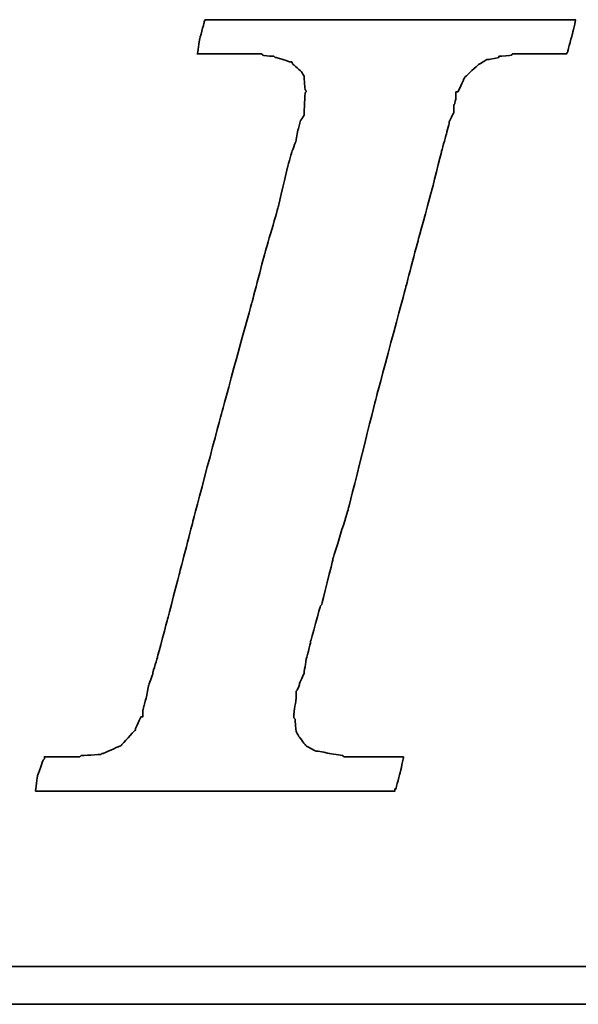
# Model space of a CAD drawing. Header units: millimetres. Extents: x 342 to 649, y 362 to 465.
# Tile 34 of 51: x 555.95 to 559.26, y 392.15 to 397.98. Entities that reach past the tile are written whole.
import ezdxf

# ---------------------------------------------------------------- set-up
doc = ezdxf.new("R2010")
doc.units = ezdxf.units.MM
doc.header["$LTSCALE"] = 0.15
doc.layers.add('DIM', color=4, linetype='CONTINUOUS')
doc.layers.add('layer 1', color=7, linetype='CONTINUOUS')

# ---------------------------------------------------------------- blocks, each defined once
blk = doc.blocks.new('TBI MOTION logo(完整正式版)')
at = {"layer": 'layer 1', "color": 22, "lineweight": 35}
for points, knots in [([(-40.59125, -7.94375), (-40.59125, -7.94375), (-40.97375, -7.94375), (-40.97375, -7.94375), (-40.97375, -7.94375), (-40.97375, -7.94375), (-41.38125, -7.94375), (-41.38125, -7.94375), (-41.38125, -7.94375), (-41.38125, -7.94375), (-41.54875, -7.94375), (-41.54875, -7.94375), (-41.54875, -7.94375), (-41.54875, -7.94375), (-41.59875, -7.94375), (-41.59875, -7.94375), (-41.59875, -7.94375), (-41.59875, -7.94375), (-41.88375, -7.94375), (-41.88375, -7.94375), (-41.88375, -7.94375), (-41.88375, -7.94375), (-41.90875, -7.91875), (-41.90875, -7.91875), (-41.90875, -7.91875), (-41.90875, -7.91875), (-42.19875, -7.87125), (-42.19875, -7.87125), (-42.19875, -7.87125), (-42.19875, -7.87125), (-42.43875, -7.82375), (-42.43875, -7.82375), (-42.43875, -7.82375), (-42.43875, -7.82375), (-42.45875, -7.82375), (-42.45875, -7.82375), (-42.45875, -7.82375), (-42.45875, -7.82375), (-42.48625, -7.82375), (-42.48625, -7.82375), (-42.48625, -7.82375), (-42.48625, -7.82375), (-42.67625, -7.72375), (-42.67625, -7.72375), (-42.67625, -7.72375), (-42.67625, -7.72375), (-42.70125, -7.70375), (-42.70125, -7.70375), (-42.70125, -7.70375), (-42.70125, -7.70375), (-42.72375, -7.67875), (-42.72375, -7.67875), (-42.72375, -7.67875), (-42.72375, -7.67875), (-42.86875, -7.48875), (-42.86875, -7.48875), (-42.86875, -7.48875), (-42.86875, -7.48875), (-42.89375, -7.43875), (-42.89375, -7.43875), (-42.89375, -7.43875), (-42.89375, -7.43875), (-42.91875, -7.38875), (-42.91875, -7.38875), (-42.91875, -7.38875), (-42.91875, -7.38875), (-42.93875, -7.12875), (-42.93875, -7.12875), (-42.93875, -7.12875), (-42.93875, -7.12875), (-42.96375, -7.10375), (-42.96375, -7.10375), (-42.96375, -7.10375), (-42.96375, -7.10375), (-42.96375, -7.05375), (-42.96375, -7.05375), (-42.96375, -7.05375), (-42.96375, -7.05375), (-42.96375, -7.00875), (-42.96375, -7.00875), (-42.96375, -7.00875), (-42.96375, -7.00875), (-42.91875, -6.69625), (-42.91875, -6.69625), (-42.91875, -6.69625), (-42.91875, -6.69625), (-42.91875, -6.62375), (-42.91875, -6.62375), (-42.91875, -6.62375), (-42.91875, -6.62375), (-42.91875, -6.59625), (-42.91875, -6.59625), (-42.91875, -6.59625), (-42.91875, -6.59625), (-42.91875, -6.57375), (-42.91875, -6.57375), (-42.91875, -6.57375), (-42.91875, -6.57375), (-42.91875, -6.52875), (-42.91875, -6.52875), (-42.91875, -6.52875), (-42.91875, -6.52875), (-42.89375, -6.50375), (-42.89375, -6.50375), (-42.89375, -6.50375), (-42.89375, -6.50375), (-42.84375, -6.38375), (-42.84375, -6.38375), (-42.84375, -6.38375), (-42.84375, -6.38375), (-42.84375, -6.35875), (-42.84375, -6.35875), (-42.84375, -6.35875), (-42.84375, -6.35875), (-42.74625, -6.14375), (-42.74625, -6.14375), (-42.74625, -6.14375), (-42.74625, -6.14375), (-42.70125, -5.85375), (-42.70125, -5.85375), (-42.70125, -5.85375), (-42.70125, -5.85375), (-42.60375, -5.47125), (-42.60375, -5.47125), (-42.60375, -5.47125), (-42.60375, -5.47125), (-42.60375, -5.44875), (-42.60375, -5.44875), (-42.60375, -5.44875), (-42.60375, -5.44875), (-42.38875, -4.67875), (-42.38875, -4.67875), (-42.38875, -4.67875), (-42.38875, -4.67875), (-42.36375, -4.65375), (-42.36375, -4.65375), (-42.36375, -4.65375), (-42.36375, -4.65375), (-42.12375, -3.69625), (-42.12375, -3.69625), (-42.12375, -3.69625), (-42.12375, -3.69625), (-42.12375, -3.67374), (-42.12375, -3.67374), (-42.12375, -3.67374), (-42.12375, -3.67374), (-41.78875, -2.59374), (-41.78875, -2.59374), (-41.78875, -2.59374), (-41.78875, -2.59374), (-41.18875, -0.19375), (-41.18875, -0.19375), (-41.18875, -0.19375), (-41.18875, -0.19375), (-40.54375, 2.20624), (-40.54375, 2.20624), (-40.54375, 2.20624), (-40.54375, 2.20624), (-40.25375, 3.30875), (-40.25375, 3.30875), (-40.25375, 3.30875), (-40.25375, 3.30875), (-39.98875, 4.27125), (-39.98875, 4.27125), (-39.98875, 4.27125), (-39.98875, 4.27125), (-39.77375, 5.13125), (-39.77375, 5.13125), (-39.77375, 5.13125), (-39.77375, 5.13125), (-39.67875, 5.47125), (-39.67875, 5.47125), (-39.67875, 5.47125), (-39.67875, 5.47125), (-39.60375, 5.75625), (-39.60375, 5.75625), (-39.60375, 5.75625), (-39.60375, 5.75625), (-39.60375, 5.78125), (-39.60375, 5.78125), (-39.60375, 5.78125), (-39.60375, 5.78125), (-39.50875, 5.97125), (-39.50875, 5.97125), (-39.50875, 5.97125), (-39.50875, 5.97125), (-39.50875, 6.13875), (-39.50875, 6.13875), (-39.50875, 6.13875), (-39.50875, 6.13875), (-39.48625, 6.16625), (-39.48625, 6.16625), (-39.48625, 6.16625), (-39.48625, 6.16625), (-39.46125, 6.28625), (-39.46125, 6.28625), (-39.46125, 6.28625), (-39.46125, 6.28625), (-39.46125, 6.42625), (-39.46125, 6.42625), (-39.46125, 6.42625), (-39.46125, 6.42625), (-39.41375, 6.42625), (-39.41375, 6.42625), (-39.41375, 6.42625), (-39.41375, 6.42625), (-39.29375, 6.69125), (-39.29375, 6.69125), (-39.29375, 6.69125), (-39.29375, 6.69125), (-39.26875, 6.74125), (-39.26875, 6.74125), (-39.26875, 6.74125), (-39.26875, 6.74125), (-39.24375, 6.76625), (-39.24375, 6.76625), (-39.24375, 6.76625), (-39.24375, 6.76625), (-38.98375, 7.00624), (-38.98375, 7.00624), (-38.98375, 7.00624), (-38.98375, 7.00624), (-38.95625, 7.02624), (-38.95625, 7.02624), (-38.95625, 7.02624), (-38.95625, 7.02624), (-38.78875, 7.12624), (-38.78875, 7.12624), (-38.78875, 7.12624), (-38.78875, 7.12624), (-38.76375, 7.12624), (-38.76375, 7.12624), (-38.76375, 7.12624), (-38.76375, 7.12624), (-38.74375, 7.12624), (-38.74375, 7.12624), (-38.74375, 7.12624), (-38.74375, 7.12624), (-38.52875, 7.17125), (-38.52875, 7.17125), (-38.52875, 7.17125), (-38.52875, 7.17125), (-38.52875, 7.19624), (-38.52875, 7.19624), (-38.52875, 7.19624), (-38.52875, 7.19624), (-38.50375, 7.19624), (-38.50375, 7.19624), (-38.50375, 7.19624), (-38.50375, 7.19624), (-38.26125, 7.21875), (-38.26125, 7.21875), (-38.26125, 7.21875), (-38.26125, 7.21875), (-38.23875, 7.24624), (-38.23875, 7.24624), (-38.23875, 7.24624), (-38.23875, 7.24624), (-38.21625, 7.24624), (-38.21625, 7.24624), (-38.21625, 7.24624), (-38.21625, 7.24624), (-38.18875, 7.24624), (-38.18875, 7.24624), (-38.18875, 7.24624), (-38.18875, 7.24624), (-37.90375, 7.24624), (-37.90375, 7.24624), (-37.90375, 7.24624), (-37.90375, 7.24624), (-37.85375, 7.24624), (-37.85375, 7.24624), (-37.85375, 7.24624), (-37.85375, 7.24624), (-37.75875, 7.24624), (-37.75875, 7.24624), (-37.75875, 7.24624), (-37.75875, 7.24624), (-37.42375, 7.24624), (-37.42375, 7.24624), (-37.42375, 7.24624), (-37.42375, 7.24624), (-37.08875, 7.24624), (-37.08875, 7.24624), (-37.08875, 7.24624), (-37.08875, 7.24624), (-37.06375, 7.24624), (-37.06375, 7.24624), (-37.06375, 7.24624), (-37.06375, 7.24624), (-37.06375, 7.26624), (-37.06375, 7.26624), (-37.06375, 7.26624), (-37.06375, 7.26624), (-37.03875, 7.29125), (-37.03875, 7.29125), (-37.03875, 7.29125), (-37.03875, 7.29125), (-37.03875, 7.31625), (-37.03875, 7.31625), (-37.03875, 7.31625), (-37.03875, 7.31625), (-36.94125, 7.67625), (-36.94125, 7.67625), (-36.94125, 7.67625), (-36.94125, 7.67625), (-36.86875, 7.98625), (-36.86875, 7.98625), (-36.86875, 7.98625), (-36.86875, 7.98625), (-36.98875, 7.98625), (-36.98875, 7.98625), (-36.98875, 7.98625), (-36.98875, 7.98625), (-37.42375, 7.98625), (-37.42375, 7.98625), (-37.42375, 7.98625), (-37.42375, 7.98625), (-37.94875, 7.98625), (-37.94875, 7.98625), (-37.94875, 7.98625), (-37.94875, 7.98625), (-38.57375, 7.98625), (-38.57375, 7.98625), (-38.57375, 7.98625), (-38.57375, 7.98625), (-39.29375, 7.98625), (-39.29375, 7.98625), (-39.29375, 7.98625), (-39.29375, 7.98625), (-40.82875, 7.98625), (-40.82875, 7.98625), (-40.82875, 7.98625), (-40.82875, 7.98625), (-42.36375, 7.98625), (-42.36375, 7.98625), (-42.36375, 7.98625), (-42.36375, 7.98625), (-43.08375, 7.98625), (-43.08375, 7.98625), (-43.08375, 7.98625), (-43.08375, 7.98625), (-43.70875, 7.98625), (-43.70875, 7.98625), (-43.70875, 7.98625), (-43.70875, 7.98625), (-44.23375, 7.98625), (-44.23375, 7.98625), (-44.23375, 7.98625), (-44.23375, 7.98625), (-44.66875, 7.98625), (-44.66875, 7.98625), (-44.66875, 7.98625), (-44.66875, 7.98625), (-44.88375, 7.98625), (-44.88375, 7.98625), (-44.88375, 7.98625), (-44.88375, 7.98625), (-44.90875, 7.94125), (-44.90875, 7.94125), (-44.90875, 7.94125), (-44.90875, 7.94125), (-44.90875, 7.91625), (-44.90875, 7.91625), (-44.90875, 7.91625), (-44.90875, 7.91625), (-45.00375, 7.55625), (-45.00375, 7.55625), (-45.00375, 7.55625), (-45.00375, 7.55625), (-45.05375, 7.24624), (-45.05375, 7.24624), (-45.05375, 7.24624), (-45.05375, 7.24624), (-44.61875, 7.24624), (-44.61875, 7.24624), (-44.61875, 7.24624), (-44.61875, 7.24624), (-44.11375, 7.24624), (-44.11375, 7.24624), (-44.11375, 7.24624), (-44.11375, 7.24624), (-43.99375, 7.24624), (-43.99375, 7.24624), (-43.99375, 7.24624), (-43.99375, 7.24624), (-43.94625, 7.24624), (-43.94625, 7.24624), (-43.94625, 7.24624), (-43.94625, 7.24624), (-43.92374, 7.24624), (-43.92374, 7.24624), (-43.92374, 7.24624), (-43.92374, 7.24624), (-43.65875, 7.24624), (-43.65875, 7.24624), (-43.65875, 7.24624), (-43.65875, 7.24624), (-43.63875, 7.21875), (-43.63875, 7.21875), (-43.63875, 7.21875), (-43.63875, 7.21875), (-43.46875, 7.19624), (-43.46875, 7.19624), (-43.46875, 7.19624), (-43.46875, 7.19624), (-43.39875, 7.19624), (-43.39875, 7.19624), (-43.39875, 7.19624), (-43.39875, 7.19624), (-43.37125, 7.17125), (-43.37125, 7.17125), (-43.37125, 7.17125), (-43.37125, 7.17125), (-43.34875, 7.17125), (-43.34875, 7.17125), (-43.34875, 7.17125), (-43.34875, 7.17125), (-43.20375, 7.12624), (-43.20375, 7.12624), (-43.20375, 7.12624), (-43.20375, 7.12624), (-43.05875, 7.07624), (-43.05875, 7.07624), (-43.05875, 7.07624), (-43.05875, 7.07624), (-43.01375, 7.07624), (-43.01375, 7.07624), (-43.01375, 7.07624), (-43.01375, 7.07624), (-42.98875, 7.02624), (-42.98875, 7.02624), (-42.98875, 7.02624), (-42.98875, 7.02624), (-42.79875, 6.86125), (-42.79875, 6.86125), (-42.79875, 6.86125), (-42.79875, 6.86125), (-42.77375, 6.81125), (-42.77375, 6.81125), (-42.77375, 6.81125), (-42.77375, 6.81125), (-42.74625, 6.76625), (-42.74625, 6.76625), (-42.74625, 6.76625), (-42.74625, 6.76625), (-42.72375, 6.47625), (-42.72375, 6.47625), (-42.72375, 6.47625), (-42.72375, 6.47625), (-42.70125, 6.45124), (-42.70125, 6.45124), (-42.70125, 6.45124), (-42.70125, 6.45124), (-42.70125, 6.42625), (-42.70125, 6.42625), (-42.70125, 6.42625), (-42.70125, 6.42625), (-42.72375, 6.40625), (-42.72375, 6.40625), (-42.72375, 6.40625), (-42.72375, 6.40625), (-42.74625, 5.97125), (-42.74625, 5.97125), (-42.74625, 5.97125), (-42.74625, 5.97125), (-42.74625, 5.94625), (-42.74625, 5.94625), (-42.74625, 5.94625), (-42.74625, 5.94625), (-42.74625, 5.92625), (-42.74625, 5.92625), (-42.74625, 5.92625), (-42.74625, 5.92625), (-42.77375, 5.87625), (-42.77375, 5.87625), (-42.77375, 5.87625), (-42.77375, 5.87625), (-42.81875, 5.80625), (-42.81875, 5.80625), (-42.81875, 5.80625), (-42.81875, 5.80625), (-42.86875, 5.63625), (-42.86875, 5.63625), (-42.86875, 5.63625), (-42.86875, 5.63625), (-42.91875, 5.39625), (-42.91875, 5.39625), (-42.91875, 5.39625), (-42.91875, 5.39625), (-42.91875, 5.37124), (-42.91875, 5.37124), (-42.91875, 5.37124), (-42.91875, 5.37124), (-43.01375, 5.10874), (-43.01375, 5.10874), (-43.01375, 5.10874), (-43.01375, 5.10874), (-43.10875, 4.77124), (-43.10875, 4.77124), (-43.10875, 4.77124), (-43.10875, 4.77124), (-43.29875, 3.95625), (-43.29875, 3.95625), (-43.29875, 3.95625), (-43.29875, 3.95625), (-43.58875, 2.95125), (-43.58875, 2.95125), (-43.58875, 2.95125), (-43.58875, 2.95125), (-43.87375, 1.87125), (-43.87375, 1.87125), (-43.87375, 1.87125), (-43.87375, 1.87125), (-44.52625, -0.50374), (-44.52625, -0.50374), (-44.52625, -0.50374), (-44.52625, -0.50374), (-45.14875, -2.85375), (-45.14875, -2.85375), (-45.14875, -2.85375), (-45.14875, -2.85375), (-45.43375, -3.95875), (-45.43375, -3.95875), (-45.43375, -3.95875), (-45.43375, -3.95875), (-45.69875, -4.96875), (-45.69875, -4.96875), (-45.69875, -4.96875), (-45.69875, -4.96875), (-45.91375, -5.78375), (-45.91375, -5.78375), (-45.91375, -5.78375), (-45.91375, -5.78375), (-46.01375, -6.11875), (-46.01375, -6.11875), (-46.01375, -6.11875), (-46.01375, -6.11875), (-46.01375, -6.14375), (-46.01375, -6.14375), (-46.01375, -6.14375), (-46.01375, -6.14375), (-46.10875, -6.40875), (-46.10875, -6.40875), (-46.10875, -6.40875), (-46.10875, -6.40875), (-46.15375, -6.64875), (-46.15375, -6.64875), (-46.15375, -6.64875), (-46.15375, -6.64875), (-46.20375, -6.83875), (-46.20375, -6.83875), (-46.20375, -6.83875), (-46.20375, -6.83875), (-46.22875, -6.93375), (-46.22875, -6.93375), (-46.22875, -6.93375), (-46.22875, -6.93375), (-46.22875, -7.07875), (-46.22875, -7.07875), (-46.22875, -7.07875), (-46.22875, -7.07875), (-46.27375, -7.07875), (-46.27375, -7.07875), (-46.27375, -7.07875), (-46.27375, -7.07875), (-46.39375, -7.34375), (-46.39375, -7.34375), (-46.39375, -7.34375), (-46.39375, -7.34375), (-46.39375, -7.36875), (-46.39375, -7.36875), (-46.39375, -7.36875), (-46.39375, -7.36875), (-46.42125, -7.38875), (-46.42125, -7.38875), (-46.42125, -7.38875), (-46.42125, -7.38875), (-46.68375, -7.67875), (-46.68375, -7.67875), (-46.68375, -7.67875), (-46.68375, -7.67875), (-46.70875, -7.70375), (-46.70875, -7.70375), (-46.70875, -7.70375), (-46.70875, -7.70375), (-46.75375, -7.72375), (-46.75375, -7.72375), (-46.75375, -7.72375), (-46.75375, -7.72375), (-47.08875, -7.87125), (-47.08875, -7.87125), (-47.08875, -7.87125), (-47.08875, -7.87125), (-47.11625, -7.87125), (-47.11625, -7.87125), (-47.11625, -7.87125), (-47.11625, -7.87125), (-47.13875, -7.89375), (-47.13875, -7.89375), (-47.13875, -7.89375), (-47.13875, -7.89375), (-47.56875, -7.91875), (-47.56875, -7.91875), (-47.56875, -7.91875), (-47.56875, -7.91875), (-47.59625, -7.94375), (-47.59625, -7.94375), (-47.59625, -7.94375), (-47.59625, -7.94375), (-47.64375, -7.94375), (-47.64375, -7.94375), (-47.64375, -7.94375), (-47.64375, -7.94375), (-47.73625, -7.94375), (-47.73625, -7.94375), (-47.73625, -7.94375), (-47.73625, -7.94375), (-48.07375, -7.94375), (-48.07375, -7.94375), (-48.07375, -7.94375), (-48.07375, -7.94375), (-48.36125, -7.94375), (-48.36125, -7.94375), (-48.36125, -7.94375), (-48.36125, -7.94375), (-48.36125, -7.96625), (-48.36125, -7.96625), (-48.36125, -7.96625), (-48.36125, -7.96625), (-48.36125, -7.99125), (-48.36125, -7.99125), (-48.36125, -7.99125), (-48.36125, -7.99125), (-48.38875, -8.01375), (-48.38875, -8.01375), (-48.38875, -8.01375), (-48.38875, -8.01375), (-48.50875, -8.34875), (-48.50875, -8.34875), (-48.50875, -8.34875), (-48.50875, -8.34875), (-48.55375, -8.68625), (-48.55375, -8.68625), (-48.55375, -8.68625), (-48.55375, -8.68625), (-48.45875, -8.68625), (-48.45875, -8.68625), (-48.45875, -8.68625), (-48.45875, -8.68625), (-48.07375, -8.68625), (-48.07375, -8.68625), (-48.07375, -8.68625), (-48.07375, -8.68625), (-47.52375, -8.68625), (-47.52375, -8.68625), (-47.52375, -8.68625), (-47.52375, -8.68625), (-46.92375, -8.68625), (-46.92375, -8.68625), (-46.92375, -8.68625), (-46.92375, -8.68625), (-46.25375, -8.68625), (-46.25375, -8.68625), (-46.25375, -8.68625), (-46.25375, -8.68625), (-46.20375, -8.68625), (-46.20375, -8.68625), (-46.20375, -8.68625), (-46.20375, -8.68625), (-44.71375, -8.68625), (-44.71375, -8.68625), (-44.71375, -8.68625), (-44.71375, -8.68625), (-43.22875, -8.68625), (-43.22875, -8.68625), (-43.22875, -8.68625), (-43.22875, -8.68625), (-42.55875, -8.68625), (-42.55875, -8.68625), (-42.55875, -8.68625), (-42.55875, -8.68625), (-42.50875, -8.68625), (-42.50875, -8.68625), (-42.50875, -8.68625), (-42.50875, -8.68625), (-41.93375, -8.68625), (-41.93375, -8.68625), (-41.93375, -8.68625), (-41.93375, -8.68625), (-41.38125, -8.68625), (-41.38125, -8.68625), (-41.38125, -8.68625), (-41.38125, -8.68625), (-40.97375, -8.68625), (-40.97375, -8.68625), (-40.97375, -8.68625), (-40.97375, -8.68625), (-40.78125, -8.68625), (-40.78125, -8.68625), (-40.78125, -8.68625), (-40.78125, -8.68625), (-40.78125, -8.63875), (-40.78125, -8.63875), (-40.78125, -8.63875), (-40.78125, -8.63875), (-40.75875, -8.63875), (-40.75875, -8.63875), (-40.75875, -8.63875), (-40.75875, -8.63875), (-40.66375, -8.27875), (-40.66375, -8.27875), (-40.66375, -8.27875), (-40.66375, -8.27875), (-40.59125, -7.94375), (-40.59125, -7.94375)], [0, 0, 0, 0, 0.00558659, 0.00558659, 0.00558659, 0.0055866, 0.01117318, 0.01117318, 0.01117318, 0.01117319, 0.01675978, 0.01675978, 0.01675978, 0.01675979, 0.02234637, 0.02234637, 0.02234637, 0.02234638, 0.02793296, 0.02793296, 0.02793296, 0.02793297, 0.03351955, 0.03351955, 0.03351955, 0.03351956, 0.03910615, 0.03910615, 0.03910615, 0.03910616, 0.04469274, 0.04469274, 0.04469274, 0.04469275, 0.05027933, 0.05027933, 0.05027933, 0.05027934, 0.05586592, 0.05586592, 0.05586592, 0.05586593, 0.06145251, 0.06145251, 0.06145251, 0.06145252, 0.06703911, 0.06703911, 0.06703911, 0.06703912, 0.0726257, 0.0726257, 0.0726257, 0.07262571, 0.07821229, 0.07821229, 0.07821229, 0.0782123, 0.08379888, 0.08379888, 0.08379888, 0.08379889, 0.08938547, 0.08938547, 0.08938547, 0.08938548, 0.09497207, 0.09497207, 0.09497207, 0.09497208, 0.10055866, 0.10055866, 0.10055866, 0.10055867, 0.10614525, 0.10614525, 0.10614525, 0.10614526, 0.11173184, 0.11173184, 0.11173184, 0.11173185, 0.11731844, 0.11731844, 0.11731844, 0.11731845, 0.12290503, 0.12290503, 0.12290503, 0.12290504, 0.12849162, 0.12849162, 0.12849162, 0.12849163, 0.13407821, 0.13407821, 0.13407821, 0.13407822, 0.1396648, 0.1396648, 0.1396648, 0.13966481, 0.1452514, 0.1452514, 0.1452514, 0.14525141, 0.15083799, 0.15083799, 0.15083799, 0.150838, 0.15642458, 0.15642458, 0.15642458, 0.15642459, 0.16201117, 0.16201117, 0.16201117, 0.16201118, 0.16759777, 0.16759777, 0.16759777, 0.16759778, 0.17318436, 0.17318436, 0.17318436, 0.17318437, 0.17877095, 0.17877095, 0.17877095, 0.17877096, 0.18435754, 0.18435754, 0.18435754, 0.18435755, 0.18994413, 0.18994413, 0.18994413, 0.18994414, 0.19553073, 0.19553073, 0.19553073, 0.19553074, 0.20111732, 0.20111732, 0.20111732, 0.20111733, 0.20670391, 0.20670391, 0.20670391, 0.20670392, 0.2122905, 0.2122905, 0.2122905, 0.21229051, 0.21787709, 0.21787709, 0.21787709, 0.2178771, 0.22346369, 0.22346369, 0.22346369, 0.2234637, 0.22905028, 0.22905028, 0.22905028, 0.22905029, 0.23463687, 0.23463687, 0.23463687, 0.23463688, 0.24022346, 0.24022346, 0.24022346, 0.24022347, 0.24581006, 0.24581006, 0.24581006, 0.24581007, 0.25139665, 0.25139665, 0.25139665, 0.25139666, 0.25698324, 0.25698324, 0.25698324, 0.25698325, 0.26256983, 0.26256983, 0.26256983, 0.26256984, 0.26815642, 0.26815642, 0.26815642, 0.26815643, 0.27374302, 0.27374302, 0.27374302, 0.27374303, 0.27932961, 0.27932961, 0.27932961, 0.27932962, 0.2849162, 0.2849162, 0.2849162, 0.28491621, 0.29050279, 0.29050279, 0.29050279, 0.2905028, 0.29608939, 0.29608939, 0.29608939, 0.2960894, 0.30167598, 0.30167598, 0.30167598, 0.30167599, 0.30726257, 0.30726257, 0.30726257, 0.30726258, 0.31284916, 0.31284916, 0.31284916, 0.31284917, 0.31843575, 0.31843575, 0.31843575, 0.31843576, 0.32402235, 0.32402235, 0.32402235, 0.32402236, 0.32960894, 0.32960894, 0.32960894, 0.32960895, 0.33519553, 0.33519553, 0.33519553, 0.33519554, 0.34078212, 0.34078212, 0.34078212, 0.34078213, 0.34636872, 0.34636872, 0.34636872, 0.34636873, 0.35195531, 0.35195531, 0.35195531, 0.35195532, 0.3575419, 0.3575419, 0.3575419, 0.35754191, 0.36312849, 0.36312849, 0.36312849, 0.3631285, 0.36871508, 0.36871508, 0.36871508, 0.36871509, 0.37430168, 0.37430168, 0.37430168, 0.37430169, 0.37988827, 0.37988827, 0.37988827, 0.37988828, 0.38547486, 0.38547486, 0.38547486, 0.38547487, 0.39106145, 0.39106145, 0.39106145, 0.39106146, 0.39664804, 0.39664804, 0.39664804, 0.39664805, 0.40223464, 0.40223464, 0.40223464, 0.40223465, 0.40782123, 0.40782123, 0.40782123, 0.40782124, 0.41340782, 0.41340782, 0.41340782, 0.41340783, 0.41899441, 0.41899441, 0.41899441, 0.41899442, 0.42458101, 0.42458101, 0.42458101, 0.42458102, 0.4301676, 0.4301676, 0.4301676, 0.43016761, 0.43575419, 0.43575419, 0.43575419, 0.4357542, 0.44134078, 0.44134078, 0.44134078, 0.44134079, 0.44692737, 0.44692737, 0.44692737, 0.44692738, 0.45251397, 0.45251397, 0.45251397, 0.45251398, 0.45810056, 0.45810056, 0.45810056, 0.45810057, 0.46368715, 0.46368715, 0.46368715, 0.46368716, 0.46927374, 0.46927374, 0.46927374, 0.46927375, 0.47486034, 0.47486034, 0.47486034, 0.47486035, 0.48044693, 0.48044693, 0.48044693, 0.48044694, 0.48603352, 0.48603352, 0.48603352, 0.48603353, 0.49162011, 0.49162011, 0.49162011, 0.49162012, 0.4972067, 0.4972067, 0.4972067, 0.49720671, 0.5027933, 0.5027933, 0.5027933, 0.50279331, 0.50837989, 0.50837989, 0.50837989, 0.5083799, 0.51396648, 0.51396648, 0.51396648, 0.51396649, 0.51955307, 0.51955307, 0.51955307, 0.51955308, 0.52513966, 0.52513966, 0.52513966, 0.52513967, 0.53072626, 0.53072626, 0.53072626, 0.53072627, 0.53631285, 0.53631285, 0.53631285, 0.53631286, 0.54189944, 0.54189944, 0.54189944, 0.54189945, 0.54748603, 0.54748603, 0.54748603, 0.54748604, 0.55307263, 0.55307263, 0.55307263, 0.55307264, 0.55865922, 0.55865922, 0.55865922, 0.55865923, 0.56424581, 0.56424581, 0.56424581, 0.56424582, 0.5698324, 0.5698324, 0.5698324, 0.56983241, 0.57541899, 0.57541899, 0.57541899, 0.575419, 0.58100559, 0.58100559, 0.58100559, 0.5810056, 0.58659218, 0.58659218, 0.58659218, 0.58659219, 0.59217877, 0.59217877, 0.59217877, 0.59217878, 0.59776536, 0.59776536, 0.59776536, 0.59776537, 0.60335196, 0.60335196, 0.60335196, 0.60335197, 0.60893855, 0.60893855, 0.60893855, 0.60893856, 0.61452514, 0.61452514, 0.61452514, 0.61452515, 0.62011173, 0.62011173, 0.62011173, 0.62011174, 0.62569832, 0.62569832, 0.62569832, 0.62569833, 0.63128492, 0.63128492, 0.63128492, 0.63128493, 0.63687151, 0.63687151, 0.63687151, 0.63687152, 0.6424581, 0.6424581, 0.6424581, 0.64245811, 0.64804469, 0.64804469, 0.64804469, 0.6480447, 0.65363128, 0.65363128, 0.65363128, 0.65363129, 0.65921788, 0.65921788, 0.65921788, 0.65921789, 0.66480447, 0.66480447, 0.66480447, 0.66480448, 0.67039106, 0.67039106, 0.67039106, 0.67039107, 0.67597765, 0.67597765, 0.67597765, 0.67597766, 0.68156425, 0.68156425, 0.68156425, 0.68156426, 0.68715084, 0.68715084, 0.68715084, 0.68715085, 0.69273743, 0.69273743, 0.69273743, 0.69273744, 0.69832402, 0.69832402, 0.69832402, 0.69832403, 0.70391061, 0.70391061, 0.70391061, 0.70391062, 0.70949721, 0.70949721, 0.70949721, 0.70949722, 0.7150838, 0.7150838, 0.7150838, 0.71508381, 0.72067039, 0.72067039, 0.72067039, 0.7206704, 0.72625698, 0.72625698, 0.72625698, 0.72625699, 0.73184358, 0.73184358, 0.73184358, 0.73184359, 0.73743017, 0.73743017, 0.73743017, 0.73743018, 0.74301676, 0.74301676, 0.74301676, 0.74301677, 0.74860335, 0.74860335, 0.74860335, 0.74860336, 0.75418994, 0.75418994, 0.75418994, 0.75418995, 0.75977654, 0.75977654, 0.75977654, 0.75977655, 0.76536313, 0.76536313, 0.76536313, 0.76536314, 0.77094972, 0.77094972, 0.77094972, 0.77094973, 0.77653631, 0.77653631, 0.77653631, 0.77653632, 0.78212291, 0.78212291, 0.78212291, 0.78212292, 0.7877095, 0.7877095, 0.7877095, 0.78770951, 0.79329609, 0.79329609, 0.79329609, 0.7932961, 0.79888268, 0.79888268, 0.79888268, 0.79888269, 0.80446927, 0.80446927, 0.80446927, 0.80446928, 0.81005587, 0.81005587, 0.81005587, 0.81005588, 0.81564246, 0.81564246, 0.81564246, 0.81564247, 0.82122905, 0.82122905, 0.82122905, 0.82122906, 0.82681564, 0.82681564, 0.82681564, 0.82681565, 0.83240223, 0.83240223, 0.83240223, 0.83240224, 0.83798883, 0.83798883, 0.83798883, 0.83798884, 0.84357542, 0.84357542, 0.84357542, 0.84357543, 0.84916201, 0.84916201, 0.84916201, 0.84916202, 0.8547486, 0.8547486, 0.8547486, 0.85474861, 0.8603352, 0.8603352, 0.8603352, 0.86033521, 0.86592179, 0.86592179, 0.86592179, 0.8659218, 0.87150838, 0.87150838, 0.87150838, 0.87150839, 0.87709497, 0.87709497, 0.87709497, 0.87709498, 0.88268156, 0.88268156, 0.88268156, 0.88268157, 0.88826816, 0.88826816, 0.88826816, 0.88826817, 0.89385475, 0.89385475, 0.89385475, 0.89385476, 0.89944134, 0.89944134, 0.89944134, 0.89944135, 0.90502793, 0.90502793, 0.90502793, 0.90502794, 0.91061453, 0.91061453, 0.91061453, 0.91061454, 0.91620112, 0.91620112, 0.91620112, 0.91620113, 0.92178771, 0.92178771, 0.92178771, 0.92178772, 0.9273743, 0.9273743, 0.9273743, 0.92737431, 0.93296089, 0.93296089, 0.93296089, 0.9329609, 0.93854749, 0.93854749, 0.93854749, 0.9385475, 0.94413408, 0.94413408, 0.94413408, 0.94413409, 0.94972067, 0.94972067, 0.94972067, 0.94972068, 0.95530726, 0.95530726, 0.95530726, 0.95530727, 0.96089385, 0.96089385, 0.96089385, 0.96089386, 0.96648045, 0.96648045, 0.96648045, 0.96648046, 0.97206704, 0.97206704, 0.97206704, 0.97206705, 0.97765363, 0.97765363, 0.97765363, 0.97765364, 0.98324022, 0.98324022, 0.98324022, 0.98324023, 0.98882682, 0.98882682, 0.98882682, 0.98882683, 0.99441341, 0.99441341, 0.99441341, 0.99441342, 1, 1, 1, 1]), ([(75.90875, -9.47875), (75.90875, -9.47875), (75.90875, -12.28625), (75.90875, -12.28625), (75.90875, -12.28625), (75.90875, -12.28625), (75.90875, -12.47875), (75.90875, -12.47875), (75.90875, -12.47875), (75.90875, -12.47875), (75.71625, -12.47875), (75.71625, -12.47875), (75.71625, -12.47875), (75.71625, -12.47875), (-88.32875, -12.47875), (-88.32875, -12.47875), (-88.32875, -12.47875), (-88.32875, -12.47875), (-88.32875, -13.29375), (-88.32875, -13.29375), (-88.32875, -13.29375), (-88.32875, -13.29375), (82.89125, -13.29375), (82.89125, -13.29375), (82.89125, -13.29375), (82.89125, -13.29375), (75.90875, -9.47875), (75.90875, -9.47875)], [0, 0, 0, 0, 0.14285714, 0.14285714, 0.14285714, 0.14285715, 0.28571429, 0.28571429, 0.28571429, 0.2857143, 0.42857143, 0.42857143, 0.42857143, 0.42857144, 0.57142857, 0.57142857, 0.57142857, 0.57142858, 0.71428571, 0.71428571, 0.71428571, 0.71428572, 0.85714286, 0.85714286, 0.85714286, 0.85714287, 1, 1, 1, 1])]:
    blk.add_open_spline(points, degree=3, knots=knots, dxfattribs=at)

msp = doc.modelspace()

# ---------------------------------------------------------------- block references
at = {"layer": 'DIM', "color": 7, "xscale": 0.2736514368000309, "yscale": 0.2736514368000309, "zscale": 0.2736514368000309}
msp.add_blockref('TBI MOTION logo(完整正式版)', (569.3299, 395.7911), dxfattribs=at)

doc.saveas('drawing.dxf')
